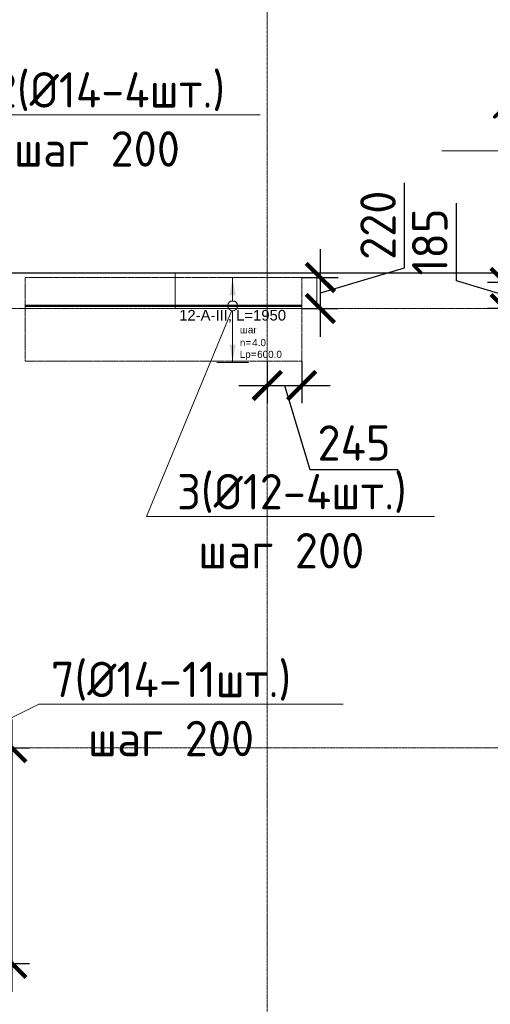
# Model space of a CAD drawing. Header units: millimetres. Extents: x -42044588 to 856694, y -806701 to 941911.
# Tile 234 of 256: x 19091 to 22411, y -420862 to -413912. Entities that reach past the tile are written whole.
import ezdxf
from ezdxf import colors
from ezdxf.entities.mleader import LeaderData, LeaderLine
from ezdxf.enums import TextEntityAlignment as Align
from ezdxf.math import Vec2, Vec3

# ---------------------------------------------------------------- set-up
doc = ezdxf.new("R2010")
doc.units = ezdxf.units.MM
doc.set_wipeout_variables(frame=1)
for name, pattern in [('01 Штриховая _4 мм_', [6, 3.5, -2.5]), ('______5', [1100, 800, -100, 100, -100]), ('DASHED', [7, 5, -2, 0]), ('GOST2.303 4', [7, 5, -2, 0]), ('осевая', [50.8, 31.75, -6.35, 6.35, -6.35])]:
    doc.linetypes.add(name, pattern=pattern)
doc.layers.add('0 @ 100', color=7, linetype='Continuous')
for name, color, linetype, lineweight in [('907Сл Осевые', 1, 'Continuous', 0), ('АрмСтер', 2, 'Continuous', 50), ('контур распр. стерхней', 2, 'GOST2.303 4', 20), ('Оси', 40, '______5', 18), ('Перекрытие ж_бетон', 1, 'Continuous', 30), ('подоснова', 151, 'Continuous', 5), ('РАЗМЕРЫ', 1, 'Continuous', 9)]:
    doc.layers.add(name, color=color, linetype=linetype, lineweight=lineweight)
doc.layers.add('АрмСтер_атрибуты', color=2, linetype='Continuous', lineweight=0, plot=False)
doc.layers.add('Колонна_ бетон', color=7, linetype='Continuous', lineweight=50, true_color=0xb4b496)
doc.styles.add('GOST-2.304_Type-B', font='GOST_Common.ttf')
doc.styles.get("Standard").update_dxf_attribs({"font": 'arial.ttf'})
doc.styles.add('Аннотативный', font='arial.ttf')
doc.styles.add('ГОСТ', font='GOST_Common.ttf')
doc.dimstyles.new('СПДС', dxfattribs={"dimscale": 100, "dimtxt": 2.5, "dimasz": 2, "dimexe": 1.25, "dimexo": 0, "dimtad": 1, "dimdec": 0, "dimrnd": 5, "dimtxsty": 'GOST-2.304_Type-B', "dimblk": 'ARCHTICK', "dimcen": 2.5, "dimdle": 2, "dimclrd": 1, "dimclre": 1, "dimclrt": 1, "dimadec": 0, "dimazin": 2, "dimtfac": 0.75, "dimtdec": 0, "dimtmove": 1, "dimatfit": 3, "dimfxl": 0, "dimtolj": 1, "dimarcsym": 0})

# ---------------------------------------------------------------- blocks, each defined once
blk = doc.blocks.new('подложка стн 1-го этажа')
at = {"layer": 'Колонна_ бетон', "color": 252, "linetype": 'DASHED', "lineweight": 0, "ltscale": 0.5, "true_color": 0x939598, "transparency": 33554687}
for points, elevation in [([(24193.8, 26361.8), (25193.8, 26361.8), (25193.8, 26111.8), (24193.8, 26111.8)], -360), ([(24193.9, 26361.8), (25193.9, 26361.8), (25193.9, 26111.8), (24193.9, 26111.8)], -560)]:
    blk.add_lwpolyline(points, close=True, dxfattribs=dict(at, elevation=elevation))
blk = doc.blocks.new('_None')
blk = doc.blocks.new('*U2310')
at = {"layer": 'РАЗМЕРЫ'}
for p, q in [((112.5, 200), (-112.5, 200)), ((112.5, -400), (-112.5, -400))]:
    blk.add_line(p, q, dxfattribs=at)
at = {"layer": 'РАЗМЕРЫ', "ltscale": 15}
blk.add_line((0, -400), (0, 200), dxfattribs=at)
at = {"layer": 'РАЗМЕРЫ'}
for points in [[(0, 200), (20.9, 74.8), (-20.9, 74.8)], [(0, -400), (20.9, -274.8), (-20.9, -274.8)]]:
    blk.add_solid(points, dxfattribs=at)
at = {"layer": 'АрмСтер_атрибуты', "color": 215, "ltscale": 15, "style": 'Аннотативный'}
for s, p in [('шаг', (51.4, -194.2)), ('n=', (51.4, -285.1)), ('Lр=', (50.2, -367.8))]:
    blk.add_text(s, height=50, dxfattribs=at).set_placement(p)
at = {"layer": 'АрмСтер_атрибуты', "style": 'Аннотативный', "flags": 8}
blk.add_attdef('ПОЗ', (110, 29.6), '', height=75, dxfattribs=at)
at = {"layer": 'АрмСтер_атрибуты', "color": 215, "style": 'Аннотативный'}
for tag, p, flags in [('ШАГ', (190.9, -194.2), 10), ('КОЛ', (138, -285.1), 8), ('ШИРИНА', (172.9, -367.8), 8)]:
    blk.add_attdef(tag, p, '', height=50, dxfattribs=dict(at, flags=flags))
at = {"layer": 'АрмСтер_атрибуты', "flags": 9}
for tag, p in [('МАССА', (-1033.5, -1010.5)), ('ОБОЗНАЧЕНИЕ', (-1033.5, -1124.4))]:
    blk.add_attdef(tag, p, '', height=75, dxfattribs=at)
at = {"linetype": 'Continuous', "lineweight": 0}
blk.add_wipeout([(35, 0), (28.3, 20.6), (10.8, 33.3), (-10.8, 33.3), (-28.3, 20.6), (-35, 0), (-28.3, -20.6), (-10.8, -33.3), (10.8, -33.3), (28.3, -20.6)], dxfattribs=at)
at = {"color": 0, "linetype": 'ByBlock', "lineweight": -2, "ltscale": 100}
blk.add_line((-1462.5, 0), (487.5, 0), dxfattribs=at)
at = {"layer": 'РАЗМЕРЫ'}
blk.add_circle((0, 0), 35, dxfattribs=at)
at = {"layer": 'АрмСтер_атрибуты', "style": 'Аннотативный', "flags": 8}
blk.add_attdef('НАИМЕНОВАНИЕ', text='', height=75, dxfattribs=at).set_placement((0, -29.3), align=Align.TOP_CENTER)
blk = doc.blocks.new('оси блок 2')
at = {"layer": 'Оси', "color": 16, "linetype": 'осевая', "lineweight": 0, "ltscale": 0.25, "transparency": 33554687}
for p, q in [((-68904.7, -322543), (-68904.7, -347914.1)), ((-89822.3, -326301.3), (-37238.5, -326301.3)), ((-89822.3, -329401.3), (-37238.5, -329401.3))]:
    blk.add_line(p, q, dxfattribs=at)
blk = doc.blocks.new('_ArchTick')
at = {"color": 0, "linetype": 'ByBlock', "const_width": 0.15}
blk.add_lwpolyline([(-0.5, -0.5), (0.5, 0.5)], dxfattribs=at)
blk = doc.blocks.new('*D6199')
at = {"layer": '907Сл Осевые', "color": 1, "lineweight": -2, "transparency": 16777216}
for p, q in [((21806.2, -415663), (21806.2, -415063)), ((21212.5, -416151), (21212.5, -415531.3)), ((21212.5, -415841.1), (21806.2, -415663)), ((21080.7, -415731.3), (21337.5, -415731.3)), ((21080.7, -415951), (21337.5, -415951))]:
    blk.add_line(p, q, dxfattribs=at)
at = {"layer": 'DEFPOINTS', "color": 0, "transparency": 16777216}
for p in [(21080.7, -415731.3), (21212.5, -415731.3), (21080.7, -415951)]:
    blk.add_point(p, dxfattribs=at)
at = {"layer": '907Сл Осевые', "color": 1, "lineweight": -2, "transparency": 16777216, "xscale": 200, "yscale": 200, "zscale": 200}
for p, rotation in [((21212.5, -415731.3), 90), ((21212.5, -415951), 270)]:
    blk.add_blockref('_ArchTick', p, dxfattribs=dict(at, rotation=rotation))
at = {"layer": '907Сл Осевые', "color": 1, "lineweight": 0, "transparency": 16777216, "insert": (21618.7, -415363), "char_height": 250, "attachment_point": 5, "rotation": 90, "style": 'GOST-2.304_Type-B'}
blk.add_mtext('\\A1;220', dxfattribs=at)
blk = doc.blocks.new('*D6200')
at = {"layer": '907Сл Осевые', "color": 1, "lineweight": -2, "transparency": 16777216}
for p, q in [((20837.1, -416321.4), (20837.1, -416618.9)), ((21080.7, -416321.4), (21080.7, -416618.9)), ((20637.1, -416493.9), (21280.7, -416493.9)), ((20958.9, -416493.9), (21137, -417087.6)), ((21137, -417087.6), (21762, -417087.6))]:
    blk.add_line(p, q, dxfattribs=at)
at = {"layer": 'DEFPOINTS', "color": 0, "transparency": 16777216}
for p in [(20837.1, -416321.4, 200), (21080.7, -416321.4), (21080.7, -416493.9)]:
    blk.add_point(p, dxfattribs=at)
at = {"layer": '907Сл Осевые', "color": 1, "lineweight": -2, "transparency": 16777216, "xscale": 200, "yscale": 200, "zscale": 200, "rotation": 180}
blk.add_blockref('_ArchTick', (20837.1, -416493.9), dxfattribs=at)
at = {"layer": '907Сл Осевые', "color": 1, "lineweight": -2, "transparency": 16777216, "xscale": 200, "yscale": 200, "zscale": 200}
blk.add_blockref('_ArchTick', (21080.7, -416493.9), dxfattribs=at)
at = {"layer": '907Сл Осевые', "color": 1, "lineweight": 0, "transparency": 16777216, "insert": (21449.5, -416900.1), "char_height": 250, "attachment_point": 5, "style": 'GOST-2.304_Type-B'}
blk.add_mtext('\\A1;245', dxfattribs=at)
blk = doc.blocks.new('*D6201')
at = {"layer": '907Сл Осевые', "color": 1, "lineweight": -2, "transparency": 16777216}
for p, q in [((19036.2, -418851), (19036.2, -420773.7)), ((18479.2, -419051), (19161.2, -419051)), ((18479.2, -420573.7), (19161.2, -420573.7))]:
    blk.add_line(p, q, dxfattribs=at)
at = {"layer": 'DEFPOINTS', "color": 0, "transparency": 16777216}
for p in [(18479.2, -419051, 200), (18479.2, -420573.7), (19036.2, -420573.7)]:
    blk.add_point(p, dxfattribs=at)
at = {"layer": '907Сл Осевые', "color": 1, "lineweight": -2, "transparency": 16777216, "xscale": 200, "yscale": 200, "zscale": 200}
for p, rotation in [((19036.2, -419051), 90), ((19036.2, -420573.7), 270)]:
    blk.add_blockref('_ArchTick', p, dxfattribs=dict(at, rotation=rotation))
at = {"layer": '907Сл Осевые', "color": 1, "lineweight": 0, "transparency": 16777216, "insert": (18848.7, -419812.3), "char_height": 250, "attachment_point": 5, "rotation": 90, "style": 'GOST-2.304_Type-B'}
blk.add_mtext('\\A1;1525', dxfattribs=at)
blk = doc.blocks.new('*D6249')
at = {"layer": '907Сл Осевые', "color": 1, "lineweight": -2, "transparency": 16777216}
for p, q in [((22171.5, -415755.9), (22171.5, -415205.9)), ((22515.3, -416151), (22515.3, -415567.1)), ((22515.3, -415859), (22171.5, -415755.9)), ((22581.3, -415767.1), (22390.3, -415767.1)), ((22581.3, -415951), (22390.3, -415951))]:
    blk.add_line(p, q, dxfattribs=at)
at = {"layer": 'DEFPOINTS', "color": 0, "transparency": 16777216}
for p in [(22515.3, -415767.1), (22581.3, -415767.1, 43150), (22581.3, -415951, 200)]:
    blk.add_point(p, dxfattribs=at)
at = {"layer": '907Сл Осевые', "color": 1, "lineweight": -2, "transparency": 16777216, "xscale": 200, "yscale": 200, "zscale": 200}
for p, rotation in [((22515.3, -415767.1), 90), ((22515.3, -415951), 270)]:
    blk.add_blockref('_ArchTick', p, dxfattribs=dict(at, rotation=rotation))
at = {"layer": '907Сл Осевые', "color": 1, "lineweight": 0, "transparency": 16777216, "insert": (21984, -415480.9), "char_height": 250, "attachment_point": 5, "rotation": 90, "style": 'GOST-2.304_Type-B'}
blk.add_mtext('\\A1;185', dxfattribs=at)

msp = doc.modelspace()

# ---------------------------------------------------------------- linework, layer by layer
at = {"layer": 'контур распр. стерхней', "linetype": '01 Штриховая _4 мм_'}
msp.add_lwpolyline([(21080.652, -416321.403), (19130.65, -416321.403), (19130.659, -415731.283), (21080.661, -415731.283)], close=True, dxfattribs=at)
at = {"layer": 'Перекрытие ж_бетон'}
msp.add_lwpolyline([(31037.249, -415700.97), (17797.249, -415700.97)], dxfattribs=at)

# ---------------------------------------------------------------- block references
msp.add_blockref('подложка стн 1-го этажа', (-4006.674, -442062.764, 560))

# ---------------------------------------------------------------- dimensions: what is measured, and where the dimension line sits
at = {"layer": '907Сл Осевые', "lineweight": 0}
for base, p1, p2, picture, middle in [((22515.284, -415767.056), (22581.251, -415950.97, 200), (22581.251, -415767.056, 43150), '*D6249', (21984.034, -415693.388)), ((19036.231, -420573.693), (18479.162, -419050.97, 200), (18479.162, -420573.693), '*D6201', (18848.731, -419812.332))]:
    dim = msp.add_linear_dim(base=base, p1=p1, p2=p2, angle=90, dimstyle='СПДС', dxfattribs=at)
    dim.commit()
    dim.dimension.update_dxf_attribs({"geometry": picture, "text_midpoint": middle})

# ---------------------------------------------------------------- leaders
at = {"layer": 'подоснова', "color": 2, "ltscale": 0.3}
ml = msp.add_multileader_mtext('Standard', dxfattribs=at)
ml.set_content('Г2(%%C14-4шт.)\\Pшаг 200', color=2, style='GOST-2.304_Type-B')
ml.set_leader_properties(color=256, linetype='ByLayer', lineweight=15)
ml.set_arrow_properties(name='NONE')
ml.build(insert=Vec2(0, 0))
ml.multileader.update_dxf_attribs({"text_left_attachment_type": 6, "text_right_attachment_type": 6, "dogleg_length": 0.1, "arrow_head_size": 18})
ctx = ml.context
ctx.base_point, ctx.char_height, ctx.arrow_head_size, ctx.landing_gap_size, ctx.plane_origin = Vec3(18640.854, -414582.328), 250, 18, 20, Vec3(9359.157, -409850.78)
ctx.left_attachment, ctx.right_attachment, ctx.text_align_type = 6, 6, 1
notes = []
notes.append((ctx, [(0, (1, 1, 0), (18640.754, -414582.328), (1, 0), 0.1, [(0, [(17284.479, -415092.645)], 0, [])])]))
ctx.mtext.insert, ctx.mtext.alignment, ctx.mtext.flow_direction = Vec3(19635.854, -414282.328), 2, 5
at = {"layer": 'подоснова', "color": 5, "ltscale": 0.3}
ml = msp.add_multileader_mtext('Standard', dxfattribs=at)
ml.set_content('10(%%C16-36шт.)\\Pшаг 200', color=5, style='GOST-2.304_Type-B')
ml.set_leader_properties(color=256, linetype='ByLayer', lineweight=15)
ml.set_arrow_properties(name='NONE')
ml.build(insert=Vec2(0, 0))
ml.multileader.update_dxf_attribs({"text_left_attachment_type": 6, "text_right_attachment_type": 6, "dogleg_length": 0.1, "arrow_head_size": 18})
ctx = ml.context
ctx.base_point, ctx.char_height, ctx.arrow_head_size, ctx.landing_gap_size, ctx.plane_origin = Vec3(22341.034, -414837.07), 250, 18, 20, Vec3(13598.731, -410105.522)
ctx.left_attachment, ctx.right_attachment, ctx.text_align_type = 6, 6, 1
notes.append((ctx, [(1, (1, 1, 0), (24406.134, -414837.07), (-1, 0), 0.1, [(0, [(24082.843, -416733.803)], 0, [])])]))
ctx.mtext.insert, ctx.mtext.alignment, ctx.mtext.flow_direction = Vec3(23373.534, -414537.07), 2, 5
at = {"layer": 'подоснова', "color": 4, "ltscale": 0.3}
ml = msp.add_multileader_mtext('Standard', dxfattribs=at)
ml.set_content(' 3(%%C12-4шт.)\\Pшаг 200', color=4, style='GOST-2.304_Type-B')
ml.set_leader_properties(color=256, linetype='ByLayer', lineweight=15)
ml.set_arrow_properties(name='NONE')
ml.build(insert=Vec2(0, 0))
ml.multileader.update_dxf_attribs({"text_left_attachment_type": 6, "text_right_attachment_type": 6, "dogleg_length": 0.1, "arrow_head_size": 18})
ctx = ml.context
ctx.base_point, ctx.char_height, ctx.arrow_head_size, ctx.landing_gap_size, ctx.plane_origin = Vec3(19985.466, -417418.723, 43150), 250, 18, 20, Vec3(10703.77, -412687.175, 43150)
ctx.left_attachment, ctx.right_attachment, ctx.text_align_type = 6, 6, 1
notes.append((ctx, [(0, (1, 1, 0), (19985.366, -417418.723, 43150), (1, 0), 0.1, [(0, [(20585.945, -415969.452, 43150)], 0, [])])]))
ctx.mtext.insert, ctx.mtext.alignment, ctx.mtext.flow_direction = Vec3(20935.769, -417118.723, 43150), 2, 5
at = {"layer": 'подоснова', "color": 6, "ltscale": 0.3}
ml = msp.add_multileader_mtext('Standard', dxfattribs=at)
ml.set_content('7(%%C14-11шт.)\\Pшаг 200', color=6, style='GOST-2.304_Type-B')
ml.set_leader_properties(color=256, linetype='ByLayer', lineweight=15)
ml.set_arrow_properties(name='NONE')
ml.build(insert=Vec2(0, 0))
ml.multileader.update_dxf_attribs({"text_left_attachment_type": 6, "text_right_attachment_type": 6, "dogleg_length": 0.1, "arrow_head_size": 18})
ctx = ml.context
ctx.base_point, ctx.char_height, ctx.arrow_head_size, ctx.landing_gap_size, ctx.plane_origin = Vec3(19226.99, -418744.223, 43150), 250, 18, 20, Vec3(8922.501, -414012.675, 43150)
ctx.left_attachment, ctx.right_attachment, ctx.text_align_type = 6, 6, 1
notes.append((ctx, [(0, (1, 1, 0), (19226.89, -418744.223, 43150), (1, 0), 0.1, [(0, [(17584.219, -419557.517, 43150)], 0, [])])]))
ctx.mtext.insert, ctx.mtext.alignment, ctx.mtext.flow_direction = Vec3(20158.922, -418444.223, 43150), 2, 5
for ctx, leaders in notes:
    for number, flags, end, landing, length, lines in leaders:
        leader = LeaderData()
        leader.index, (leader.has_last_leader_line, leader.has_dogleg_vector, leader.attachment_direction) = number, flags
        leader.last_leader_point, leader.dogleg_vector, leader.dogleg_length = Vec3(end), Vec3(landing), length
        for number, points, colour, breaks in lines:
            line = LeaderLine()
            line.index, line.vertices, line.color, line.breaks = number, Vec3.list(points), colors.encode_raw_color(colour), breaks
            leader.lines.append(line)
        ctx.leaders.append(leader)

# ---------------------------------------------------------------- next in the draw order: block references
at = {"layer": 'АрмСтер', "ltscale": 15}
ref = msp.add_blockref('*U2310', (20593.159, -415931.283), dxfattribs=at)
ref.add_attrib('НАИМЕНОВАНИЕ', '12-A-III, L=1950', dxfattribs={"layer": 'АрмСтер_атрибуты', "height": 75, "style": 'Аннотативный', "flags": 8}).set_placement((20593.159, -415960.621), align=Align.TOP_CENTER)
ref.add_attrib('КОЛ', '4.0', (20731.208, -416216.408), dxfattribs={"layer": 'АрмСтер_атрибуты', "color": 215, "height": 50, "style": 'Аннотативный', "flags": 8})
ref.add_attrib('ШИРИНА', '600.0', (20766.044, -416299.082), dxfattribs={"layer": 'АрмСтер_атрибуты', "color": 215, "height": 50, "style": 'Аннотативный', "flags": 8})

# ---------------------------------------------------------------- next in the draw order: block references
at = {"layer": 'подоснова', "color": 5, "ltscale": 0.3}
msp.add_blockref('оси блок 2', (89741.825, -89649.648, 200), dxfattribs=at)

# ---------------------------------------------------------------- next in the draw order: texts
at = {"layer": '0 @ 100', "insert": (-41963.959, -385058.983), "char_height": 300, "width": 18500, "attachment_point": 1, "style": 'ГОСТ'}
msp.add_mtext('\\pi-900,l900,t900;{\\C7;1.^IАрмирование монолитной плиты  состоит из основного армирования ∅10 А500С с шагом  200х200мм  в нижней зоне, основного армирования ∅10 А500С с шагом  200х200мм  в  верхней зоне и дополнительного армирования, указанного на схемах армирования.\\P2.^IАрмирование плиты предусмотрено отдельными  стержнями заводской длины по осям Х и Y. При недостатке заводской длины стержней для армирования плиты, стыки стержней осуществлять внахлестку без  сварки. Стыки арматуры внахлестку должны располагаться вразбежку (через шаг). См. деталь стыковки арматуры.\\P3.^IВерхнюю и нижнюю арматуру вязать вязальной проволокой через пересечение.  Стержни основной и дополнительной арматуры укладывать в соответствии с сечениями .\\P4.^IПо периметру плиты и у отверстий  у концов основной арматуры устанавливать П-образные элементы Ск1.\\P5.^IПозиции со знаком "*" укладываются с шагом 100 мм\\P6.^IДля фиксации в проектном положении стержней верхней сетки устанавливать фиксаторы Ф1 с шагом 600х600мм.\\P7.^IДиаметр оправки стержня при d<20мм - 5d, при d≥20мм - 8d\\P8.^IКаркасы поперечного армирования устанавливаются до начала устройство верхней сетки армирования.\\P9.^IОбрамления отверстий см. лист 8. В местах расположения отверстий осуществить прерывания основной и дополнительной сеток арматуры. Отверстия обрамляются двумя стержнями арматуры, расход стали на обрамление учтен на листе 40.\\P10.^IПроемы размерами до 300х300 допускается выполнять по месту методом алмазного бурения.\\P11.^IСечения 3-3;4-4;5-5 см. лист 8.}', dxfattribs=at)

# ---------------------------------------------------------------- next in the draw order: dimensions: what is measured, and where the dimension line sits
at = {"layer": '907Сл Осевые', "lineweight": 0}
dim = msp.add_linear_dim(base=(21212.458, -415731.283), p1=(21080.657, -415950.97), p2=(21080.661, -415731.283), angle=90, dimstyle='СПДС', dxfattribs=at)
dim.commit()
dim.dimension.update_dxf_attribs({"geometry": '*D6199', "text_midpoint": (21618.708, -415600.501)})
dim = msp.add_linear_dim(base=(21080.652, -416493.896), p1=(20837.107, -416321.403, 200), p2=(21080.652, -416321.407), dimstyle='СПДС', dxfattribs=at)
dim.commit()
dim.dimension.update_dxf_attribs({"geometry": '*D6200', "text_midpoint": (21199.505, -416900.146)})

doc.saveas('drawing.dxf')
